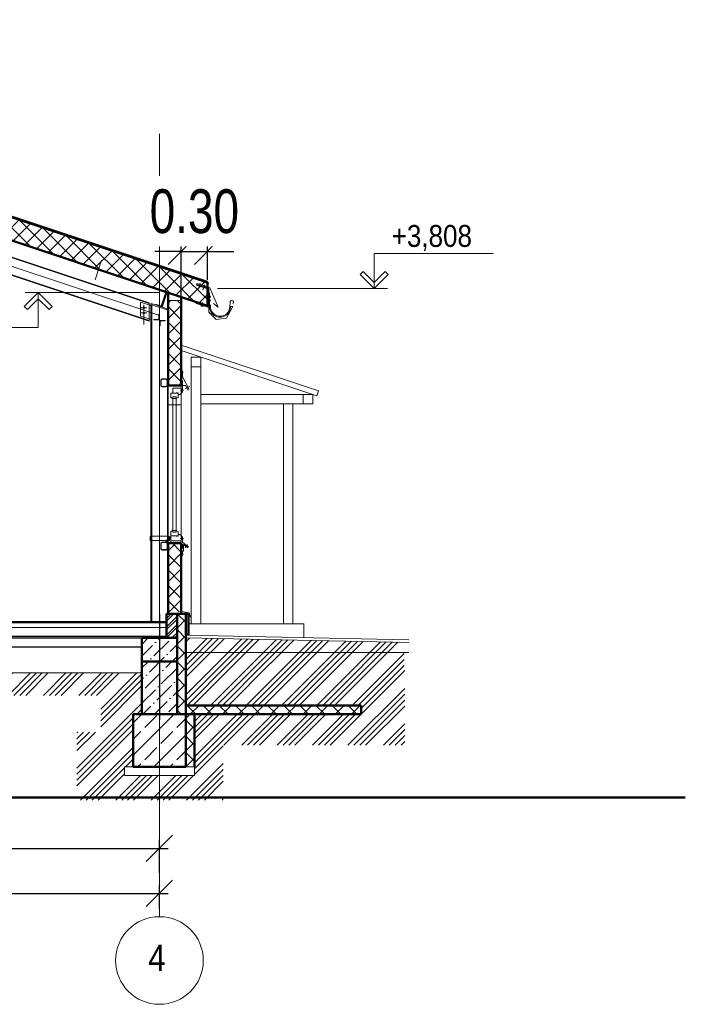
# Model space of a CAD drawing. Header units: millimetres. Extents: x -1417942937 to 6455317, y -572870874 to 774296.
# Tile 10 of 76: x 3227544 to 3227551, y 386081 to 386092. Entities that reach past the tile are written whole.
import ezdxf

# ---------------------------------------------------------------- set-up
doc = ezdxf.new("R2010")
doc.units = ezdxf.units.MM
for name, pattern in [('CENTER2', [28575, 19050, -3175, 3175, -3175]), ('GOST2.303 5', [75, 32.25, -21.5, 1.5, -19.75]), ('GOST2.303 6', [12, 8, -1.5, 1, -1.5]), ('JIS_08_15', [17.25, 15, -0.75, 0.75, -0.75])]:
    doc.linetypes.add(name, pattern=pattern)
for name, color, linetype, lineweight in [('0_Ном._пера__7', 7, 'Continuous', 20), ('1 Конструкция 0.25_Ном._пера__1', 7, 'Continuous', 13), ('1 Оси_Ном._пера__1', 7, 'Continuous', 13), ('1_утеплитель наружных стен_Ном._пера__100', 7, 'Continuous', 50), ('slab 1_Ном._пера__100', 7, 'Continuous', 50), ('slab 1_Ном._пера__7', 7, 'Continuous', 20), ('АР Оси', 7, 'JIS_08_15', 13), ('АР Оси_Наименования', 7, 'Continuous', 13), ('АР-Стены_Ном._пера__1', 7, 'Continuous', 13), ('АР-Стены_Ном._пера__100', 7, 'Continuous', 50), ('АР-Стены_Ном._пера__7', 7, 'Continuous', 20), ('Внутренние стены_Ном._пера__7', 7, 'Continuous', 20), ('границы з_у сущ_Ном._пера__7', 7, 'Continuous', 20), ('Оси_Ном._пера__3', 7, 'Continuous', 25), ('площади помещ_Ном._пера__1', 7, 'Continuous', 13), ('размерв_Ном._пера__253', 7, 'Continuous', 15), ('размерв_Ном._пера__7', 7, 'Continuous', 20), ('Размеры_Ном._пера__100', 7, 'Continuous', 50), ('Размеры_Ном._пера__7', 7, 'Continuous', 20), ('Толстые линии_Ном._пера__100', 7, 'Continuous', 50), ('Толстые линии_Ном._пера__7', 7, 'Continuous', 20)]:
    doc.layers.add(name, color=color, linetype=linetype, lineweight=lineweight)
for name, color, linetype in [('1 Здание', 7, 'Continuous'), ('1 ПС', 7, 'Continuous'), ('1_утеплитель наружных стен', 7, 'Continuous')]:
    doc.layers.add(name, color=color, linetype=linetype)
doc.styles.add('ACAD14', font='arial.ttf', dxfattribs={"width": 0.75, "height": 1.5})
doc.styles.add('СГЕНЕРИР_СТИЛЬ_1', font='arial.ttf', dxfattribs={"width": 0.85})
doc.linetypes.add('GOST2.303 3', pattern='A,0,[1,11.Shx,S=0.394841,R=0,X=0,Y=0],-68.5,0', length=68.5)
doc.dimstyles.new('Генплан-чел', dxfattribs={"dimtxt": 1.5, "dimasz": 0.5, "dimexe": 0.5, "dimexo": 0.5, "dimtad": 1, "dimzin": 0, "dimdsep": 46, "dimtxsty": 'ACAD14', "dimblk": 'OBLIQUE', "dimcen": 1, "dimdle": 0.5, "dimclrd": 256, "dimclre": 256, "dimclrt": 256, "dimadec": 8, "dimazin": 2, "dimtfac": 1, "dimtmove": 0, "dimatfit": 3, "dimldrblk": 'OPEN30', "dimfxl": 0.5, "dimtfill": 1, "dimtfillclr": 256, "dimtolj": 1, "dimtzin": 0, "dimlwd": -1, "dimlwe": -1, "dimarcsym": 0})
pattern_1 = [(45, (3227524.90083, 386074.5551), (-0.08838835, 0.08838835), []), (135, (3227524.90083, 386074.5551), (0.08838835, 0.08838835), [])]
pattern_2 = [(45, (3227523.81421, 386074.5551), (-0.2020558, 0.2020558), []), (45, (3227523.88157, 386074.5551), (-0.2020558, 0.2020558), []), (45, (3227523.94892, 386074.5551), (-0.2020558, 0.2020558), []), (45, (3227524.01627, 386074.5551), (-0.2020558, 0.2020558), [])]
pattern_3 = [(45, (3220083.42337, 393555.90639), (-0.0919238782, 0.0919238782), []), (135, (3220083.42337, 393555.90639), (0.0919238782, 0.0919238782), [])]

# ---------------------------------------------------------------- blocks, each defined once
blk = doc.blocks.new('_Oblique')
at = {"color": 0, "linetype": 'ByBlock', "lineweight": -2}
blk.add_line((-0.5, -0.5), (0.5, 0.5), dxfattribs=at)
blk = doc.blocks.new('*D166')
at = {"layer": '1 Здание', "transparency": 16777216}
for p, q in [((3227545.577, 386088.722), (3227545.577, 386089.408)), ((3227545.877, 386088.982), (3227545.877, 386089.408)), ((3227545.577, 386089.308), (3227545.277, 386089.308)), ((3227545.577, 386089.308), (3227545.877, 386089.308)), ((3227545.877, 386089.308), (3227546.177, 386089.308))]:
    blk.add_line(p, q, dxfattribs=at)
at = {"layer": 'Defpoints', "color": 0, "transparency": 16777216}
for p in [(3227545.877, 386088.982), (3227545.577, 386088.722)]:
    blk.add_point(p, dxfattribs=at)
at = {"layer": '1 Здание', "transparency": 16777216, "xscale": 0.3, "yscale": 0.3, "zscale": 0.3}
blk.add_blockref('_Oblique', (3227545.577, 386089.308), dxfattribs=at)
at = {"layer": '1 Здание', "transparency": 16777216, "xscale": 0.3, "yscale": 0.3, "zscale": 0.3, "rotation": 180}
blk.add_blockref('_Oblique', (3227545.877, 386089.308), dxfattribs=at)
at = {"layer": '1 Здание', "lineweight": 50, "transparency": 16777216, "insert": (3227545.727, 386089.763), "char_height": 1.5, "attachment_point": 5, "style": 'ACAD14', "bg_fill": 3, "box_fill_scale": 1.1, "bg_fill_color": 256, "bg_fill_true_color": 13158600, "bg_fill_transparency": 0}
blk.add_mtext('\\A1;{\\H0.33333x;0.30}', dxfattribs=at)
at = {"layer": 'Defpoints', "color": 0, "transparency": 16777216}
blk.add_point((3227545.877, 386089.308), dxfattribs=at)
blk = doc.blocks.new('_Open30')
at = {"color": 0, "linetype": 'ByBlock', "lineweight": -2}
for p, q in [((-1, 0.268), (0, 0)), ((0, 0), (-1, -0.268)), ((0, 0), (-1, 0))]:
    blk.add_line(p, q, dxfattribs=at)
blk = doc.blocks.new('*D160')
at = {"layer": '1 Здание', "transparency": 16777216}
for p, q in [((3227528.529, 386081.805), (3227528.529, 386082.08)), ((3227545.329, 386081.805), (3227545.329, 386082.08)), ((3227528.429, 386081.98), (3227545.429, 386081.98))]:
    blk.add_line(p, q, dxfattribs=at)
at = {"layer": 'Defpoints', "color": 0, "transparency": 16777216}
for p in [(3227545.329, 386081.98), (3227528.529, 386081.805), (3227545.329, 386081.805)]:
    blk.add_point(p, dxfattribs=at)
at = {"layer": '1 Здание', "transparency": 16777216, "xscale": 0.3, "yscale": 0.3, "zscale": 0.3, "rotation": 180}
blk.add_blockref('_Oblique', (3227528.529, 386081.98), dxfattribs=at)
at = {"layer": '1 Здание', "transparency": 16777216, "xscale": 0.3, "yscale": 0.3, "zscale": 0.3}
blk.add_blockref('_Oblique', (3227545.329, 386081.98), dxfattribs=at)
at = {"layer": '1 Здание', "lineweight": 50, "transparency": 16777216, "insert": (3227536.929, 386082.436), "char_height": 1.5, "attachment_point": 5, "style": 'ACAD14', "bg_fill": 3, "box_fill_scale": 1.1, "bg_fill_color": 256, "bg_fill_true_color": 13158600, "bg_fill_transparency": 0}
blk.add_mtext('\\A1;{\\H0.33333x;16.80}', dxfattribs=at)
blk = doc.blocks.new('*D162')
at = {"layer": '1 Здание', "transparency": 16777216}
for p, q in [((3227540.829, 386082.319), (3227540.829, 386082.594)), ((3227545.329, 386082.215), (3227545.329, 386082.594)), ((3227540.729, 386082.494), (3227545.429, 386082.494))]:
    blk.add_line(p, q, dxfattribs=at)
at = {"layer": 'Defpoints', "color": 0, "transparency": 16777216}
for p in [(3227545.329, 386082.494), (3227540.829, 386082.319), (3227545.329, 386082.215)]:
    blk.add_point(p, dxfattribs=at)
at = {"layer": '1 Здание', "transparency": 16777216, "xscale": 0.3, "yscale": 0.3, "zscale": 0.3, "rotation": 180}
blk.add_blockref('_Oblique', (3227540.829, 386082.494), dxfattribs=at)
at = {"layer": '1 Здание', "transparency": 16777216, "xscale": 0.3, "yscale": 0.3, "zscale": 0.3}
blk.add_blockref('_Oblique', (3227545.329, 386082.494), dxfattribs=at)
at = {"layer": '1 Здание', "lineweight": 50, "transparency": 16777216, "insert": (3227543.079, 386082.949), "char_height": 1.5, "attachment_point": 5, "style": 'ACAD14', "bg_fill": 3, "box_fill_scale": 1.1, "bg_fill_color": 256, "bg_fill_true_color": 13158600, "bg_fill_transparency": 0}
blk.add_mtext('\\A1;{\\H0.33333x;4.50}', dxfattribs=at)

msp = doc.modelspace()

# ---------------------------------------------------------------- hatches: boundary and pattern name
at = {"layer": '1_утеплитель наружных стен', "linetype": 'Continuous', "lineweight": 0}
h = msp.add_hatch(dxfattribs=at)
h.set_pattern_fill('БЛОКИ_БЕТОННЫЕ', color=256, scale=0.001, style=0, pattern_type=2)
h.set_pattern_definition([(45, (3220083.32337, 393556.75639), (-0.0919238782, 0.0919238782), []), (135, (3220083.32337, 393556.75639), (0.0919238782, 0.0919238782), [])])
h.paths.add_polyline_path([(3227545.629, 386084.026), (3227545.629, 386085.171), (3227545.529, 386085.171), (3227545.529, 386084.026)])
h = msp.add_hatch(dxfattribs=at)
h.set_pattern_fill('CUT_STONE__КОПИЯ_', color=256, scale=0.001, style=0, pattern_type=2)
h.set_pattern_definition([(45, (3220083.42337, 393556.10639), (-0.0636396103, 0.0636396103), [0, -0.06, 0, -0.09]), (110, (3220083.62337, 393556.10639), (0.0845723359, 0.0307818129), [0, -0.044, 0, -0.076])])
h.paths.add_polyline_path([(3227545.659, 386084.626), (3227545.659, 386085.171), (3227545.629, 386085.171), (3227545.629, 386084.626)])
h = msp.add_hatch(dxfattribs=at)
h.set_pattern_fill('ANSI36', color=256, scale=0.03, style=0)
h.set_pattern_definition([(45, (3227523.81421, 386074.5551), (0.05051394, 0.1852178), [0.238125, -0.047625, 0, -0.047625])])
h.paths.add_polyline_path([(3227545.329, 386084.896), (3227545.129, 386084.896), (3227545.129, 386084.626), (3227545.329, 386084.626)])
h.paths.add_polyline_path([(3227545.529, 386084.896), (3227545.329, 386084.896), (3227545.329, 386084.626), (3227545.529, 386084.626)])
h.paths.add_polyline_path([(3227545.529, 386084.626), (3227545.329, 386084.626), (3227545.329, 386084.026), (3227545.529, 386084.026), (3227545.529, 386084.276)])
h.paths.add_polyline_path([(3227545.329, 386084.626), (3227545.129, 386084.626), (3227545.129, 386084.276), (3227545.129, 386084.026), (3227545.329, 386084.026)])
h = msp.add_hatch(dxfattribs=at)
h.set_pattern_fill('БЛОКИ_БЕТОННЫЕ', color=256, scale=0.001, style=0, pattern_type=2)
h.set_pattern_definition(pattern_3)
h.paths.add_polyline_path([(3227545.629, 386084.026), (3227547.629, 386084.026), (3227547.629, 386084.126), (3227545.629, 386084.126)])
h = msp.add_hatch(dxfattribs=at)
h.set_pattern_fill('BRASS_BRONZE', color=256, scale=0.001, style=0, pattern_type=2)
h.set_pattern_definition([(45, (3220083.42337, 393555.9064), (-0.1838477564, 0.1838477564), []), (45, (3220083.33145, 393555.99832), (-0.1838477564, 0.1838477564), [0.194999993, -0.0649999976])])
h.paths.add_polyline_path([(3227545.629, 386083.426), (3227545.629, 386084.026), (3227545.029, 386084.026), (3227545.029, 386083.426)])
h = msp.add_hatch(dxfattribs=at)
h.set_pattern_fill('БЛОКИ_БЕТОННЫЕ', color=256, scale=0.001, style=0, pattern_type=2)
h.set_pattern_definition(pattern_3)
h.paths.add_polyline_path([(3227545.729, 386083.426), (3227545.729, 386084.026), (3227545.629, 386084.026), (3227545.629, 386083.426)])
at = {"layer": 'slab 1_Ном._пера__7', "linetype": 'Continuous', "lineweight": 20}
h = msp.add_hatch(dxfattribs=at)
h.set_pattern_fill('ANSI37', color=256, scale=0.001, style=0, pattern_type=2)
h.set_pattern_definition(pattern_1)
h.paths.add_polyline_path([(3227527.981, 386088.952), (3227527.981, 386088.698), (3227536.929, 386091.671), (3227545.877, 386088.688), (3227545.877, 386088.952), (3227536.929, 386091.935)])
h = msp.add_hatch(dxfattribs=at)
h.set_pattern_fill('ANSI37', color=256, scale=0.001, style=0, pattern_type=2)
h.set_pattern_definition(pattern_1)
h.paths.add_polyline_path([(3227545.577, 386088.741), (3227545.427, 386088.741), (3227545.427, 386087.776), (3227545.577, 386087.776)])
h = msp.add_hatch(dxfattribs=at)
h.set_pattern_fill('ANSI37', color=256, scale=0.001, style=0, pattern_type=2)
h.set_pattern_definition(pattern_1)
h.paths.add_polyline_path([(3227545.577, 386085.976), (3227545.427, 386085.976), (3227545.427, 386085.193), (3227545.577, 386085.193)])
at = {"layer": 'размерв_Ном._пера__253', "linetype": 'Continuous'}
h = msp.add_hatch(dxfattribs=at)
h.set_pattern_fill('ANSI32', color=256, scale=0.007, style=0)
h.set_pattern_definition([(45, (3227523.814215, 386074.5551), (-0.04714634, 0.04714634), []), (45, (3227523.845646, 386074.5551), (-0.04714634, 0.04714634), [])])
h.paths.add_polyline_path([(3227545.409, 386084.896), (3227545.529, 386084.896), (3227545.529, 386085.171), (3227545.409, 386085.171)])
h = msp.add_hatch(dxfattribs=at)
h.set_pattern_fill('ANSI34', color=256, scale=0.015, style=0)
h.set_pattern_definition(pattern_2)
h.paths.add_polyline_path([(3227548.121, 386084.846), (3227545.629, 386084.896), (3227545.629, 386084.625), (3227548.121, 386084.574)])
h = msp.add_hatch(dxfattribs=at)
h.set_pattern_fill('ANSI34', color=256, scale=0.015, style=0)
h.set_pattern_definition(pattern_2)
h.paths.add_polyline_path([(3227536.929, 386084.24), (3227536.929, 386084.496), (3227540.629, 386084.496), (3227540.629, 386084.026), (3227540.529, 386084.026), (3227540.529, 386083.426), (3227540.429, 386083.426), (3227540.429, 386083.326), (3227541.229, 386083.326), (3227541.229, 386083.426), (3227541.129, 386083.426), (3227541.129, 386084.026), (3227541.029, 386084.026), (3227541.029, 386084.496), (3227545.129, 386084.496), (3227545.129, 386084.276), (3227545.129, 386084.026), (3227545.029, 386084.026), (3227545.029, 386083.426), (3227544.929, 386083.426), (3227544.929, 386083.326), (3227545.729, 386083.326), (3227545.729, 386084.026), (3227547.629, 386084.026), (3227547.629, 386084.126), (3227545.729, 386084.126), (3227545.629, 386084.126), (3227545.629, 386084.376), (3227545.629, 386084.626), (3227548.128, 386084.575), (3227548.128, 386083.672), (3227546.057, 386083.672), (3227546.057, 386083.044), (3227544.929, 386083.044), (3227544.387, 386083.044), (3227544.387, 386083.822), (3227544.659, 386083.822), (3227544.659, 386084.24), (3227541.813, 386084.24), (3227541.813, 386082.915), (3227540.069, 386082.915), (3227540.069, 386084.24)])
at = {"layer": 'Толстые линии_Ном._пера__7', "linetype": 'Continuous', "lineweight": 20}
for points in [[(3227545.803, 386088.713), (3227545.798, 386088.699), (3227545.826, 386088.689), (3227545.831, 386088.704)], [(3227545.578, 386087.942), (3227545.591, 386087.942), (3227545.578, 386087.957)], [(3227545.584, 386087.916), (3227545.584, 386087.938), (3227545.578, 386087.938), (3227545.578, 386087.916)], [(3227545.586, 386087.722), (3227545.586, 386087.732), (3227545.577, 386087.732), (3227545.577, 386087.722)], [(3227545.577, 386087.711), (3227545.586, 386087.711), (3227545.586, 386087.722), (3227545.577, 386087.722)], [(3227545.577, 386087.686), (3227545.592, 386087.707), (3227545.577, 386087.707)], [(3227545.405, 386086.002), (3227545.405, 386085.995), (3227545.426, 386085.995), (3227545.426, 386086.002)], [(3227545.45, 386086.046), (3227545.45, 386086.026), (3227545.457, 386086.026), (3227545.457, 386086.046)], [(3227545.45, 386086.046), (3227545.45, 386086.026), (3227545.457, 386086.026), (3227545.457, 386086.046)], [(3227545.577, 386086.044), (3227545.592, 386086.044), (3227545.577, 386086.065)], [(3227545.577, 386086.041), (3227545.577, 386086.03), (3227545.586, 386086.03), (3227545.586, 386086.041)], [(3227545.577, 386086.03), (3227545.577, 386086.019), (3227545.586, 386086.019), (3227545.586, 386086.03)], [(3227545.578, 386085.863), (3227545.578, 386085.841), (3227545.584, 386085.841), (3227545.584, 386085.863)]]:
    msp.add_hatch(color=256, dxfattribs=at).paths.add_polyline_path(points)

# ---------------------------------------------------------------- linework, layer by layer
at = {"layer": '0_Ном._пера__7', "linetype": 'Continuous', "lineweight": 20}
for p, q in [((3227547.779, 386088.884), (3227547.779, 386089.284)), ((3227547.779, 386089.284), (3227549.137, 386089.284)), ((3227547.654, 386089.079), (3227547.619, 386089.044)), ((3227547.619, 386089.044), (3227547.779, 386088.884)), ((3227547.779, 386088.954), (3227547.654, 386089.079)), ((3227547.779, 386088.954), (3227547.904, 386089.079)), ((3227547.939, 386089.044), (3227547.779, 386088.884)), ((3227547.904, 386089.079), (3227547.939, 386089.044)), ((3227547.779, 386088.884), (3227547.779, 386088.954)), ((3227547.779, 386088.884), (3227547.779, 386088.954)), ((3227543.786, 386088.679), (3227543.946, 386088.839)), ((3227545.327, 386088.839), (3227543.796, 386088.839)), ((3227543.946, 386088.839), (3227543.946, 386088.439)), ((3227543.946, 386088.839), (3227543.946, 386088.768)), ((3227544.106, 386088.679), (3227543.946, 386088.839)), ((3227543.946, 386088.839), (3227543.946, 386088.768)), ((3227545.429, 386088.837), (3227545.877, 386088.688)), ((3227545.992, 386088.884), (3227547.929, 386088.884)), ((3227543.946, 386088.768), (3227543.822, 386088.643)), ((3227543.946, 386088.768), (3227544.071, 386088.643)), ((3227543.822, 386088.643), (3227543.786, 386088.679)), ((3227544.071, 386088.643), (3227544.106, 386088.679)), ((3227543.946, 386088.439), (3227542.588, 386088.439))]:
    msp.add_line(p, q, dxfattribs=at)
at = {"layer": '0_Ном._пера__7', "linetype": 'Continuous', "lineweight": 20, "flags": 128}
msp.add_lwpolyline([(3227545.483, 386087.629), (3227545.518, 386087.629), (3227545.518, 386086.123), (3227545.483, 386086.123)], close=True, dxfattribs=at)
at = {"layer": '1 Конструкция 0.25_Ном._пера__1', "linetype": 'Continuous', "lineweight": 13, "flags": 128}
msp.add_lwpolyline([(3227545.427, 386087.556), (3227545.427, 386088.746), (3227545.577, 386088.746), (3227545.577, 386087.556)], close=True, dxfattribs=at)
at = {"layer": '1 Оси_Ном._пера__1', "linetype": 'GOST2.303 6', "lineweight": 13}
for p, q in [((3227545.321, 386088.579), (3227536.929, 386091.376)), ((3227545.329, 386088.576), (3227545.326, 386088.577))]:
    msp.add_line(p, q, dxfattribs=at)
at = {"layer": '1_утеплитель наружных стен_Ном._пера__100', "linetype": 'Continuous', "lineweight": 50, "flags": 128}
for points in [[(3227545.409, 386085.171), (3227545.409, 386084.896)], [(3227545.659, 386085.171), (3227545.409, 386085.171)], [(3227545.529, 386085.171), (3227545.529, 386084.026)], [(3227545.629, 386085.171), (3227545.629, 386084.626)], [(3227545.659, 386084.925), (3227545.659, 386085.171)], [(3227545.529, 386085.016), (3227545.529, 386084.276)], [(3227545.129, 386084.896), (3227545.129, 386084.026)], [(3227545.529, 386084.896), (3227545.129, 386084.896)], [(3227545.629, 386084.276), (3227545.629, 386084.876)], [(3227545.529, 386084.626), (3227545.129, 386084.626)], [(3227545.629, 386083.426), (3227545.629, 386084.276)], [(3227545.629, 386084.126), (3227545.629, 386083.426)], [(3227545.729, 386084.126), (3227545.629, 386084.126)], [(3227547.629, 386084.126), (3227545.729, 386084.126)], [(3227547.629, 386084.026), (3227547.629, 386084.126)], [(3227545.629, 386084.026), (3227545.029, 386084.026)], [(3227545.029, 386084.026), (3227545.029, 386083.426)], [(3227545.729, 386084.026), (3227545.629, 386084.026)], [(3227545.729, 386083.426), (3227545.729, 386084.026)], [(3227545.729, 386084.026), (3227547.629, 386084.026)], [(3227545.029, 386083.426), (3227545.629, 386083.426)]]:
    msp.add_lwpolyline(points, dxfattribs=at)
at = {"layer": 'slab 1_Ном._пера__100', "linetype": 'Continuous', "lineweight": 50, "flags": 128}
msp.add_lwpolyline([(3227527.981, 386088.952), (3227527.981, 386088.698), (3227536.929, 386091.671), (3227545.877, 386088.688), (3227545.877, 386088.952), (3227536.929, 386091.935)], close=True, dxfattribs=at)
at = {"layer": 'АР Оси', "ltscale": 100}
for p, q in [((3227545.329, 386088.691), (3227545.329, 386090.651)), ((3227545.329, 386089.365), (3227545.329, 386088.691)), ((3227545.329, 386082.597), (3227545.329, 386088.681))]:
    msp.add_line(p, q, dxfattribs=at)
at = {"layer": 'АР Оси_Наименования'}
msp.add_line((3227545.329, 386082.215), (3227545.329, 386081.715), dxfattribs=at)
msp.add_circle((3227545.329, 386081.215), 0.5, dxfattribs=at)
at = {"layer": 'АР-Стены_Ном._пера__1', "color": 252, "linetype": 'Continuous', "lineweight": 13}
for p, q in [((3227545.692, 386085.056), (3227545.692, 386088.054)), ((3227545.802, 386085.056), (3227545.802, 386088.018)), ((3227546.742, 386087.566), (3227545.802, 386087.566)), ((3227546.742, 386085.056), (3227546.742, 386087.566)), ((3227546.852, 386085.056), (3227546.852, 386087.566))]:
    msp.add_line(p, q, dxfattribs=at)
at = {"layer": 'АР-Стены_Ном._пера__1', "color": 252, "linetype": 'Continuous', "lineweight": 13, "flags": 128}
for points in [[(3227545.802, 386087.991), (3227545.692, 386087.991), (3227545.692, 386088.101), (3227545.802, 386088.101)], [(3227545.802, 386087.676), (3227547.077, 386087.676), (3227547.077, 386087.566), (3227545.802, 386087.566)], [(3227547.077, 386087.566), (3227546.967, 386087.566), (3227546.967, 386087.676), (3227547.077, 386087.676)]]:
    msp.add_lwpolyline(points, close=True, dxfattribs=at)
at = {"layer": 'АР-Стены_Ном._пера__100', "linetype": 'Continuous', "lineweight": 50}
msp.add_line((3227545.409, 386085.076), (3227528.281, 386085.076), dxfattribs=at)
at = {"layer": 'АР-Стены_Ном._пера__7', "linetype": 'Continuous', "lineweight": 20}
for p, q in [((3227545.222, 386086.047), (3227545.222, 386086.009)), ((3227545.222, 386086.009), (3227545.434, 386086.009)), ((3227545.434, 386086.056), (3227545.231, 386086.056)), ((3227545.434, 386086.009), (3227545.434, 386086.056)), ((3227545.409, 386085.016), (3227528.381, 386085.016))]:
    msp.add_line(p, q, dxfattribs=at)
at = {"layer": 'АР-Стены_Ном._пера__7', "color": 252, "linetype": 'Continuous', "lineweight": 20}
for p, q in [((3227545.675, 386085.056), (3227546.977, 386085.056)), ((3227546.977, 386085.056), (3227546.977, 386084.899))]:
    msp.add_line(p, q, dxfattribs=at)
at = {"layer": 'АР-Стены_Ном._пера__7', "linetype": 'Continuous', "lineweight": 20, "flags": 128}
for points in [[(3227527.981, 386088.969), (3227536.929, 386091.952), (3227545.877, 386088.969)], [(3227527.965, 386088.947), (3227536.929, 386091.935), (3227545.893, 386088.947)], [(3227527.965, 386088.947), (3227536.929, 386091.935), (3227545.893, 386088.947)], [(3227527.981, 386088.688), (3227536.929, 386091.671), (3227545.877, 386088.688)], [(3227527.981, 386088.688), (3227536.929, 386091.671), (3227545.877, 386088.688), (3227545.877, 386088.899)], [(3227545.585, 386085.221), (3227545.585, 386085.196), (3227545.666, 386085.183), (3227545.682, 386085.132)]]:
    msp.add_lwpolyline(points, dxfattribs=at)
at = {"layer": 'АР-Стены_Ном._пера__7', "linetype": 'Continuous', "lineweight": 20}
msp.add_arc((3227545.231, 386086.047), 0.00873, 89.9914, 180.0086, dxfattribs=at)
at = {"layer": 'Внутренние стены_Ном._пера__7', "color": 252, "linetype": 'Continuous', "lineweight": 20, "flags": 128}
msp.add_lwpolyline([(3227545.577, 386088.176), (3227547.125, 386087.66), (3227547.144, 386087.717), (3227545.577, 386088.239)], dxfattribs=at)
at = {"layer": 'границы з_у сущ_Ном._пера__7', "linetype": 'Continuous', "lineweight": 20}
msp.add_line((3227545.421, 386085.975), (3227545.421, 386087.776), dxfattribs=at)
at = {"layer": 'Оси_Ном._пера__3', "linetype": 'CENTER2', "lineweight": 25}
msp.add_line((3227545.329, 386085.167), (3227545.329, 386083.961), dxfattribs=at)
at = {"layer": 'площади помещ_Ном._пера__1', "linetype": 'Continuous', "lineweight": 13}
for p, q in [((3227545.427, 386085.976), (3227545.427, 386087.776)), ((3227545.577, 386086.065), (3227545.577, 386087.686))]:
    msp.add_line(p, q, dxfattribs=at)
at = {"layer": 'размерв_Ном._пера__7', "linetype": 'GOST2.303 3', "lineweight": 20}
msp.add_line((3227544.594, 386088.982), (3227544.669, 386089.209), dxfattribs=at)
at = {"layer": 'Размеры_Ном._пера__100', "linetype": 'Continuous', "lineweight": 50}
for p, q in [((3227545.427, 386087.774), (3227545.427, 386088.838)), ((3227545.577, 386087.776), (3227545.577, 386088.788)), ((3227545.577, 386085.976), (3227545.427, 386085.976)), ((3227545.427, 386085.976), (3227545.427, 386085.171)), ((3227545.577, 386085.176), (3227545.577, 386085.976))]:
    msp.add_line(p, q, dxfattribs=at)
at = {"layer": 'Размеры_Ном._пера__7', "linetype": 'Continuous', "lineweight": 20}
for p, q in [((3227545.211, 386088.721), (3227542.334, 386089.68)), ((3227545.211, 386088.712), (3227542.334, 386089.671)), ((3227545.211, 386088.518), (3227542.334, 386089.477)), ((3227545.211, 386088.51), (3227542.334, 386089.469)), ((3227545.342, 386088.863), (3227545.343, 386088.866)), ((3227545.343, 386088.866), (3227545.41, 386088.844)), ((3227545.394, 386088.84), (3227545.345, 386088.856)), ((3227545.41, 386088.844), (3227545.353, 386088.673)), ((3227545.354, 386088.692), (3227545.399, 386088.829)), ((3227545.417, 386088.842), (3227545.361, 386088.671)), ((3227545.41, 386088.844), (3227545.427, 386088.838)), ((3227545.111, 386088.569), (3227545.111, 386088.729)), ((3227545.231, 386088.689), (3227545.111, 386088.729)), ((3227545.151, 386088.696), (3227545.151, 386088.474)), ((3227545.211, 386088.695), (3227545.211, 386088.721)), ((3227545.211, 386088.721), (3227545.211, 386088.695)), ((3227545.211, 386088.695), (3227545.211, 386088.535)), ((3227545.231, 386088.714), (3227545.287, 386088.696)), ((3227545.231, 386085.076), (3227545.231, 386088.714)), ((3227545.231, 386088.703), (3227545.427, 386088.638)), ((3227545.241, 386085.076), (3227545.241, 386088.7)), ((3227545.288, 386088.699), (3227545.287, 386088.696)), ((3227545.353, 386088.673), (3227545.287, 386088.696)), ((3227545.342, 386088.686), (3227545.294, 386088.702)), ((3227545.185, 386088.665), (3227545.118, 386088.665)), ((3227545.185, 386088.605), (3227545.118, 386088.605)), ((3227545.141, 386088.665), (3227545.151, 386088.675)), ((3227545.151, 386088.655), (3227545.141, 386088.665)), ((3227545.141, 386088.605), (3227545.151, 386088.615)), ((3227545.151, 386088.595), (3227545.141, 386088.605)), ((3227545.151, 386088.675), (3227545.161, 386088.665)), ((3227545.161, 386088.665), (3227545.151, 386088.655)), ((3227545.151, 386088.615), (3227545.161, 386088.605)), ((3227545.161, 386088.605), (3227545.151, 386088.595)), ((3227545.321, 386088.587), (3227545.321, 386088.538)), ((3227545.326, 386088.589), (3227545.324, 386088.589)), ((3227545.326, 386088.526), (3227545.326, 386088.589)), ((3227545.353, 386088.673), (3227545.427, 386088.649)), ((3227545.424, 386088.671), (3227545.417, 386088.652)), ((3227545.231, 386088.529), (3227545.111, 386088.569)), ((3227545.211, 386088.51), (3227545.211, 386088.535)), ((3227545.263, 386088.529), (3227545.263, 386088.526)), ((3227545.263, 386088.526), (3227545.326, 386088.526)), ((3227545.314, 386088.531), (3227545.266, 386088.531)), ((3227545.395, 386088.52), (3227545.332, 386088.52)), ((3227545.332, 386088.52), (3227545.332, 386088.457)), ((3227545.337, 386088.46), (3227545.337, 386088.508)), ((3227545.344, 386088.515), (3227545.393, 386088.515)), ((3227545.395, 386088.518), (3227545.395, 386088.52)), ((3227545.332, 386088.457), (3227545.335, 386088.457)), ((3227545.421, 386085.912), (3227545.421, 386085.171)), ((3227541.029, 386084.496), (3227545.129, 386084.496))]:
    msp.add_line(p, q, dxfattribs=at)
at = {"layer": 'Размеры_Ном._пера__7', "linetype": 'GOST2.303 5', "lineweight": 20}
msp.add_line((3227545.383, 386088.758), (3227545.375, 386088.761), dxfattribs=at)
at = {"layer": 'Размеры_Ном._пера__7', "linetype": 'Continuous', "lineweight": 30}
for p, q in [((3227540.954, 386084.916), (3227545.409, 386084.916)), ((3227540.954, 386084.896), (3227545.129, 386084.896)), ((3227541.029, 386084.796), (3227545.129, 386084.796))]:
    msp.add_line(p, q, dxfattribs=at)
at = {"layer": 'Размеры_Ном._пера__7', "linetype": 'Continuous'}
for p, q in [((3227545.629, 386084.926), (3227548.173, 386084.875)), ((3227545.629, 386084.896), (3227548.173, 386084.845)), ((3227545.629, 386084.73), (3227548.173, 386084.73))]:
    msp.add_line(p, q, dxfattribs=at)
at = {"layer": 'Размеры_Ном._пера__7', "linetype": 'Continuous', "lineweight": 20, "flags": 128}
msp.add_lwpolyline([(3227545.029, 386083.426), (3227544.929, 386083.426), (3227544.929, 386083.326), (3227545.729, 386083.326), (3227545.729, 386083.426), (3227545.029, 386083.426)], dxfattribs=at)
msp.add_lwpolyline([(3227545.029, 386083.426), (3227544.929, 386083.426), (3227544.929, 386083.326), (3227545.729, 386083.326), (3227545.729, 386083.426), (3227545.029, 386083.426)], dxfattribs=at)
at = {"layer": 'Размеры_Ном._пера__7', "linetype": 'Continuous', "lineweight": 20}
for centre, radius, start, end in [((3227545.347, 386088.861), 0.005, 161.5669, 251.5669), ((3227545.391, 386088.832), 0.009, 341.5669, 71.5669), ((3227545.292, 386088.697), 0.005, 71.5669, 161.5669), ((3227545.345, 386088.695), 0.009, 251.5669, 341.5669), ((3227545.324, 386088.587), 0.0023, 90, 180), ((3227545.266, 386088.529), 0.0023, 90, 180), ((3227545.314, 386088.538), 0.007, 270, 0), ((3227545.344, 386088.508), 0.007, 90, 180), ((3227545.393, 386088.518), 0.0023, 270, 0), ((3227545.335, 386088.46), 0.0023, 270, 0)]:
    msp.add_arc(centre, radius, start, end, dxfattribs=at)
at = {"layer": 'Толстые линии_Ном._пера__100', "linetype": 'Continuous', "lineweight": 50}
msp.add_line((3227545.577, 386087.776), (3227545.427, 386087.776), dxfattribs=at)
at = {"layer": 'Толстые линии_Ном._пера__7', "linetype": 'Continuous', "lineweight": 20}
for p, q in [((3227545.75, 386088.923), (3227545.756, 386088.94)), ((3227545.75, 386088.923), (3227545.876, 386088.88)), ((3227545.892, 386088.884), (3227545.752, 386088.93)), ((3227545.903, 386088.891), (3227545.756, 386088.94)), ((3227545.789, 386088.929), (3227545.775, 386088.882)), ((3227545.797, 386088.926), (3227545.78, 386088.932)), ((3227545.839, 386088.912), (3227545.825, 386088.865)), ((3227545.848, 386088.909), (3227545.831, 386088.915)), ((3227545.892, 386088.835), (3227545.892, 386088.884)), ((3227545.892, 386088.615), (3227545.892, 386088.835)), ((3227545.892, 386088.835), (3227545.9, 386088.835)), ((3227545.9, 386088.697), (3227545.9, 386088.835)), ((3227545.903, 386088.891), (3227545.999, 386088.671)), ((3227545.753, 386088.713), (3227545.891, 386088.668)), ((3227545.756, 386088.723), (3227545.79, 386088.712)), ((3227545.798, 386088.699), (3227545.803, 386088.713)), ((3227545.803, 386088.695), (3227545.811, 386088.692)), ((3227545.811, 386088.692), (3227545.816, 386088.709)), ((3227545.811, 386088.692), (3227545.819, 386088.689)), ((3227545.816, 386088.709), (3227545.821, 386088.723)), ((3227545.827, 386088.678), (3227545.831, 386088.693)), ((3227545.903, 386088.788), (3227545.871, 386088.788)), ((3227545.903, 386088.747), (3227545.871, 386088.747)), ((3227545.9, 386088.676), (3227545.9, 386088.697)), ((3227545.903, 386088.78), (3227545.903, 386088.796)), ((3227545.903, 386088.738), (3227545.903, 386088.755)), ((3227545.999, 386088.671), (3227545.945, 386088.714)), ((3227546.131, 386088.67), (3227546.135, 386088.732)), ((3227545.892, 386088.615), (3227545.976, 386088.531)), ((3227546.095, 386088.545), (3227546.167, 386088.679)), ((3227546.167, 386088.679), (3227546.141, 386088.679)), ((3227545.976, 386088.531), (3227546.095, 386088.545)), ((3227545.599, 386087.927), (3227545.567, 386087.927)), ((3227545.591, 386087.942), (3227545.578, 386087.957)), ((3227545.584, 386087.942), (3227545.578, 386087.942)), ((3227545.584, 386087.938), (3227545.578, 386087.938)), ((3227545.584, 386087.916), (3227545.578, 386087.916)), ((3227545.591, 386087.942), (3227545.584, 386087.942)), ((3227545.584, 386087.942), (3227545.584, 386087.911)), ((3227545.591, 386087.875), (3227545.591, 386087.942)), ((3227545.596, 386087.921), (3227545.596, 386087.934)), ((3227545.344, 386087.838), (3227545.344, 386087.776)), ((3227545.349, 386087.837), (3227545.349, 386087.777)), ((3227545.406, 386087.853), (3227545.358, 386087.853)), ((3227545.404, 386087.848), (3227545.36, 386087.848)), ((3227545.415, 386087.777), (3227545.415, 386087.837)), ((3227545.42, 386087.838), (3227545.42, 386087.777)), ((3227545.59, 386087.833), (3227545.59, 386087.809)), ((3227545.59, 386087.809), (3227545.59, 386087.785)), ((3227545.591, 386087.875), (3227545.667, 386087.73)), ((3227545.358, 386087.762), (3227545.406, 386087.762)), ((3227545.404, 386087.767), (3227545.36, 386087.767)), ((3227545.42, 386087.777), (3227545.42, 386087.776)), ((3227545.482, 386087.69), (3227545.457, 386087.69)), ((3227545.457, 386087.69), (3227545.457, 386087.64)), ((3227545.482, 386087.747), (3227545.482, 386087.69)), ((3227545.577, 386087.747), (3227545.482, 386087.747)), ((3227545.482, 386087.69), (3227545.518, 386087.69)), ((3227545.518, 386087.69), (3227545.519, 386087.694)), ((3227545.519, 386087.694), (3227545.525, 386087.694)), ((3227545.525, 386087.694), (3227545.527, 386087.69)), ((3227545.527, 386087.69), (3227545.536, 386087.69)), ((3227545.536, 386087.69), (3227545.537, 386087.694)), ((3227545.537, 386087.694), (3227545.544, 386087.694)), ((3227545.544, 386087.671), (3227545.544, 386087.694)), ((3227545.551, 386087.676), (3227545.544, 386087.671)), ((3227545.56, 386087.676), (3227545.551, 386087.676)), ((3227545.56, 386087.676), (3227545.577, 386087.686)), ((3227545.601, 386087.722), (3227545.57, 386087.722)), ((3227545.577, 386087.747), (3227545.577, 386087.653)), ((3227545.586, 386087.732), (3227545.577, 386087.732)), ((3227545.586, 386087.711), (3227545.577, 386087.711)), ((3227545.592, 386087.707), (3227545.577, 386087.686)), ((3227545.586, 386087.707), (3227545.577, 386087.707)), ((3227545.586, 386087.738), (3227545.586, 386087.707)), ((3227545.586, 386087.707), (3227545.592, 386087.707)), ((3227545.592, 386087.701), (3227545.592, 386087.776)), ((3227545.592, 386087.776), (3227545.627, 386087.776)), ((3227545.598, 386087.715), (3227545.598, 386087.729)), ((3227545.674, 386087.768), (3227545.622, 386087.739)), ((3227545.627, 386087.776), (3227545.655, 386087.723)), ((3227545.457, 386087.64), (3227545.476, 386087.63)), ((3227545.476, 386087.63), (3227545.483, 386087.63)), ((3227545.518, 386087.646), (3227545.483, 386087.646)), ((3227545.483, 386087.646), (3227545.483, 386087.63)), ((3227545.518, 386087.631), (3227545.518, 386087.646)), ((3227545.526, 386087.631), (3227545.518, 386087.631)), ((3227545.544, 386087.64), (3227545.526, 386087.631)), ((3227545.544, 386087.671), (3227545.544, 386087.64)), ((3227545.457, 386086.111), (3227545.476, 386086.121)), ((3227545.457, 386086.028), (3227545.457, 386086.111)), ((3227545.476, 386086.121), (3227545.483, 386086.121)), ((3227545.483, 386086.105), (3227545.483, 386086.121)), ((3227545.518, 386086.105), (3227545.483, 386086.105)), ((3227545.526, 386086.12), (3227545.518, 386086.12)), ((3227545.518, 386086.12), (3227545.518, 386086.105)), ((3227545.544, 386086.111), (3227545.526, 386086.12)), ((3227545.544, 386086.075), (3227545.544, 386086.111)), ((3227545.358, 386085.99), (3227545.406, 386085.99)), ((3227545.444, 386086.008), (3227545.401, 386086.008)), ((3227545.401, 386086.008), (3227545.401, 386086.002)), ((3227545.401, 386086.002), (3227545.432, 386086.002)), ((3227545.405, 386085.995), (3227545.405, 386086.002)), ((3227545.423, 386086.014), (3227545.41, 386086.014)), ((3227545.416, 386085.988), (3227545.416, 386086.017)), ((3227545.416, 386085.988), (3227545.416, 386086.017)), ((3227545.426, 386085.995), (3227545.426, 386086.002)), ((3227545.426, 386085.995), (3227545.426, 386086.002)), ((3227545.45, 386086.036), (3227545.434, 386086.036)), ((3227545.45, 386086.036), (3227545.434, 386086.036)), ((3227545.438, 386086.043), (3227545.438, 386086.029)), ((3227545.438, 386086.043), (3227545.438, 386086.029)), ((3227545.45, 386086.051), (3227545.444, 386086.051)), ((3227545.444, 386086.051), (3227545.444, 386086.008)), ((3227545.45, 386086.051), (3227545.444, 386086.051)), ((3227545.444, 386086.051), (3227545.444, 386086.008)), ((3227545.45, 386086.02), (3227545.45, 386086.051)), ((3227545.45, 386086.02), (3227545.45, 386086.051)), ((3227545.457, 386086.046), (3227545.45, 386086.046)), ((3227545.457, 386086.046), (3227545.45, 386086.046)), ((3227545.457, 386086.026), (3227545.45, 386086.026)), ((3227545.457, 386086.026), (3227545.45, 386086.026)), ((3227545.457, 386085.995), (3227545.457, 386086.079)), ((3227545.457, 386085.976), (3227545.457, 386086.079)), ((3227545.457, 386086.061), (3227545.518, 386086.061)), ((3227545.577, 386086.005), (3227545.457, 386086.005)), ((3227545.518, 386086.061), (3227545.519, 386086.058)), ((3227545.519, 386086.058), (3227545.525, 386086.058)), ((3227545.525, 386086.058), (3227545.527, 386086.061)), ((3227545.527, 386086.061), (3227545.536, 386086.061)), ((3227545.536, 386086.061), (3227545.538, 386086.058)), ((3227545.538, 386086.058), (3227545.544, 386086.058)), ((3227545.56, 386086.075), (3227545.544, 386086.075)), ((3227545.544, 386086.075), (3227545.544, 386086.058)), ((3227545.56, 386086.075), (3227545.577, 386086.065)), ((3227545.601, 386086.03), (3227545.57, 386086.03)), ((3227545.577, 386086.065), (3227545.577, 386085.976)), ((3227545.592, 386086.044), (3227545.577, 386086.065)), ((3227545.586, 386086.044), (3227545.577, 386086.044)), ((3227545.586, 386086.041), (3227545.577, 386086.041)), ((3227545.586, 386086.019), (3227545.577, 386086.019)), ((3227545.586, 386086.014), (3227545.586, 386086.044)), ((3227545.586, 386086.044), (3227545.592, 386086.044)), ((3227545.592, 386086.05), (3227545.592, 386085.989)), ((3227545.598, 386086.036), (3227545.598, 386086.023)), ((3227545.344, 386085.913), (3227545.344, 386085.975)), ((3227545.349, 386085.914), (3227545.349, 386085.974)), ((3227545.406, 386085.899), (3227545.358, 386085.899)), ((3227545.404, 386085.985), (3227545.36, 386085.985)), ((3227545.404, 386085.904), (3227545.36, 386085.904)), ((3227545.415, 386085.974), (3227545.415, 386085.914)), ((3227545.42, 386085.913), (3227545.42, 386085.975)), ((3227545.42, 386085.975), (3227545.42, 386085.975)), ((3227545.577, 386085.976), (3227545.427, 386085.976)), ((3227545.59, 386085.942), (3227545.59, 386085.967)), ((3227545.59, 386085.918), (3227545.59, 386085.942)), ((3227545.604, 386085.886), (3227545.591, 386085.886)), ((3227545.591, 386085.886), (3227545.591, 386085.837)), ((3227545.592, 386085.989), (3227545.66, 386085.933)), ((3227545.604, 386085.964), (3227545.651, 386085.924)), ((3227545.604, 386085.964), (3227545.604, 386085.886)), ((3227545.651, 386085.959), (3227545.623, 386085.928)), ((3227545.599, 386085.852), (3227545.567, 386085.852)), ((3227545.584, 386085.863), (3227545.578, 386085.863)), ((3227545.584, 386085.841), (3227545.578, 386085.841)), ((3227545.584, 386085.837), (3227545.584, 386085.867)), ((3227545.591, 386085.837), (3227545.584, 386085.837)), ((3227545.596, 386085.858), (3227545.596, 386085.845))]:
    msp.add_line(p, q, dxfattribs=at)
for centre, radius, start, end in [((3227545.789, 386088.929), 0.00899, 341.5086, 161.5086), ((3227545.839, 386088.912), 0.00899, 341.5086, 161.5086), ((3227545.754, 386088.718), 0.00509, 72.0081, 252.0081), ((3227545.811, 386088.692), 0.00879, 162.0081, 342.0081), ((3227546.02, 386088.678), 0.121, 175.6545, 0.4748), ((3227545.903, 386088.788), 0.00831, 270, 90), ((3227545.903, 386088.747), 0.00831, 270, 90), ((3227546.02, 386088.678), 0.111, 169.7366, 355.9442), ((3227546.154, 386088.728), 0.0194, 306.8196, 167.9836), ((3227545.358, 386087.838), 0.0144, 90, 180), ((3227545.36, 386087.837), 0.0104, 90, 180), ((3227545.404, 386087.837), 0.0104, 0, 90), ((3227545.406, 386087.838), 0.0144, 0, 90), ((3227545.358, 386087.776), 0.0144, 180, 270), ((3227545.36, 386087.777), 0.0104, 180, 270), ((3227545.404, 386087.777), 0.0104, 270, 0), ((3227545.406, 386087.776), 0.0144, 270, 0), ((3227545.358, 386085.975), 0.0144, 90, 180), ((3227545.406, 386085.975), 0.0144, 0, 90), ((3227545.358, 386085.913), 0.0144, 180, 270), ((3227545.36, 386085.974), 0.0104, 90, 180), ((3227545.36, 386085.914), 0.0104, 180, 270), ((3227545.404, 386085.974), 0.0104, 0, 90), ((3227545.404, 386085.914), 0.0104, 270, 0), ((3227545.406, 386085.913), 0.0144, 270, 0)]:
    msp.add_arc(centre, radius, start, end, dxfattribs=at)

# ---------------------------------------------------------------- texts
at = {"layer": '0_Ном._пера__7', "linetype": 'Continuous', "lineweight": 20, "insert": (3227547.978, 386089.609), "char_height": 0.25, "attachment_point": 1, "style": 'СГЕНЕРИР_СТИЛЬ_1'}
msp.add_mtext('\\A1;{\\pql;\\fArial|b0|i0|c204|p38;+3,808}', dxfattribs=at)
at = {"layer": 'АР Оси_Наименования', "insert": (3227545.2, 386081.394), "char_height": 0.3, "attachment_point": 1, "style": 'СГЕНЕРИР_СТИЛЬ_1'}
msp.add_mtext('\\A1;{\\pql;\\fArial|b0|i0|c204|p38;4}', dxfattribs=at)

# ---------------------------------------------------------------- next in the draw order: dimensions: what is measured, and where the dimension line sits
at = {"layer": '1 Здание', "color": 5, "lineweight": 50}
for base, p1, p2, picture, middle in [((3227545.877, 386089.308), (3227545.577, 386088.722), (3227545.877, 386088.982), '*D166', (3227545.727, 386089.308)), ((3227545.329, 386081.98), (3227528.529, 386081.805), (3227545.329, 386081.805), '*D160', (3227536.929, 386081.98))]:
    dim = msp.add_linear_dim(base=base, p1=p1, p2=p2, text='{\\H0.33333x;<>}', dimstyle='Генплан-чел', override={"dimtxt": 0.5, "dimasz": 0.3, "dimexe": 0.1, "dimexo": 0, "dimgap": 0.2, "dimdle": 0.1}, dxfattribs=at)
    dim.commit()
    dim.dimension.update_dxf_attribs({"geometry": picture, "text_midpoint": middle, "dimtype": 160})

# ---------------------------------------------------------------- next in the draw order: dimensions: what is measured, and where the dimension line sits
dim = msp.add_linear_dim(base=(3227545.329, 386082.494), p1=(3227540.829, 386082.319), p2=(3227545.329, 386082.215), text='{\\H0.33333x;<>}', dimstyle='Генплан-чел', override={"dimtxt": 0.5, "dimasz": 0.3, "dimexe": 0.1, "dimexo": 0, "dimgap": 0.2, "dimdle": 0.1}, dxfattribs=at)
dim.commit()
dim.dimension.update_dxf_attribs({"geometry": '*D162', "text_midpoint": (3227543.079, 386082.494), "dimtype": 160})

# ---------------------------------------------------------------- next in the draw order: linework, layer by layer
at = {"layer": '1 ПС', "lineweight": 50}
msp.add_line((3227518.058, 386083.076), (3227551.327, 386083.076), dxfattribs=at)

doc.saveas('drawing.dxf')
